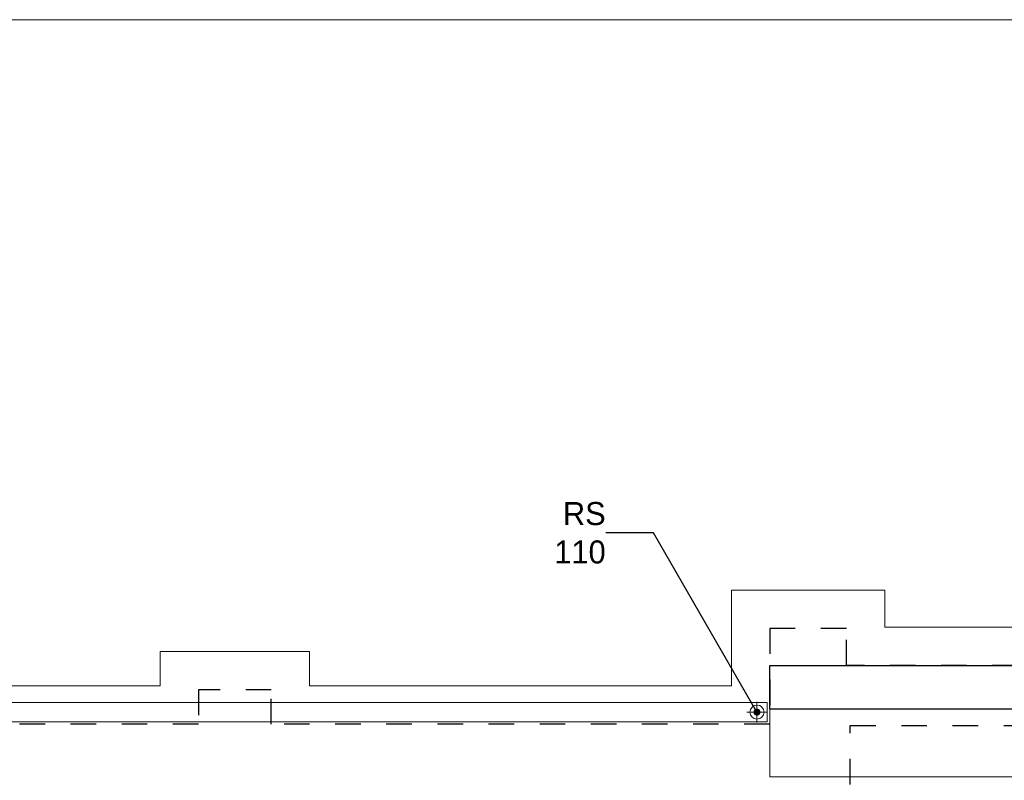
# Model space of a CAD drawing. Extents: x -251948 to -68259, y 37284 to 119967.
# Tile 17 of 41: x -121037 to -113334, y 61036 to 66984. Entities that reach past the tile are written whole.
import ezdxf

# ---------------------------------------------------------------- set-up
doc = ezdxf.new("R2010")
doc.units = 0
doc.header["$MEASUREMENT"] = 0
doc.linetypes.add('Przerywana', pattern=[400, 200, -200])
for name, color, linetype, lineweight in [('ARCH TABELA_Nr_Pióra__21', 7, 'Continuous', 13), ('INWENT ODWODNIENIE_Nr_Pióra__21', 7, 'Continuous', 13), ('INWENT ODWODNIENIE_Nr_Pióra__5', 7, 'Continuous', 13), ('INWENT OPISY_Nr_Pióra__21', 7, 'Continuous', 13), ('INWENT. OKNA_Nr_Pióra__1', 7, 'Continuous', 25), ('INWENT. OKNA_Nr_Pióra__21', 7, 'Continuous', 13), ('INWENT.ŚCIANY_Nr_Pióra__1', 7, 'Continuous', 25)]:
    doc.layers.add(name, color=color, linetype=linetype, lineweight=lineweight)
doc.styles.add('GENERATED_STYLE_3', font='txt')
doc.dimstyles.new('GENERATED_STYLE__1', dxfattribs={"dimtxt": 0.18, "dimasz": 109.44, "dimexe": 0.18, "dimexo": 0.0625, "dimgap": 0.09, "dimtad": 0, "dimtih": 1, "dimtoh": 1, "dimdec": 4, "dimzin": 0, "dimdsep": 46, "dimcen": 0.09, "dimadec": 0, "dimazin": 0, "dimtfac": 1, "dimtdec": 4, "dimtmove": 0, "dimatfit": 3, "dimldrblk": 'ARROWHEAD_11', "dimfxl": 1, "dimtolj": 1, "dimtzin": 0, "dimarcsym": 0})

# ---------------------------------------------------------------- blocks, each defined once
blk = doc.blocks.new('ARROWHEAD_11')
at = {"color": 0, "linetype": 'Continuous', "lineweight": 0}
blk.add_line((0, 0), (-1, 0), dxfattribs=at)
at = {"color": 0, "linetype": 'Continuous', "lineweight": 0, "const_width": 0.25, "flags": 128}
blk.add_lwpolyline([(-0.125, 0, 1), (0.125, 0, 1)], format="xyb", close=True, dxfattribs=at)

msp = doc.modelspace()

# ---------------------------------------------------------------- linework, layer by layer
at = {"layer": 'ARCH TABELA_Nr_Pióra__21', "linetype": 'Continuous'}
msp.add_line((-143258.74, 66983.6), (-68258.74, 66983.6), dxfattribs=at)
at = {"layer": 'INWENT ODWODNIENIE_Nr_Pióra__21', "linetype": 'Continuous'}
for p, q in [((-115268.74, 61648.6), (-115268.74, 61488.6)), ((-115188.74, 61568.6), (-115348.74, 61568.6))]:
    msp.add_line(p, q, dxfattribs=at)
msp.add_circle((-115268.74, 61568.6), 55, dxfattribs=at)
at = {"layer": 'INWENT ODWODNIENIE_Nr_Pióra__5', "linetype": 'Continuous'}
for p, q in [((-127278.74, 61643.6), (-115188.74, 61643.6)), ((-115188.74, 61493.6), (-115188.74, 61643.6)), ((-115168.74, 61593.6), (-115168.74, 61063.6)), ((-127128.74, 61493.6), (-115188.74, 61493.6)), ((-107308.74, 61063.6), (-115168.74, 61063.6))]:
    msp.add_line(p, q, dxfattribs=at)
at = {"layer": 'INWENT. OKNA_Nr_Pióra__1', "linetype": 'Continuous'}
for p, q in [((-115168.74, 61933.6), (-99448.74, 61933.6)), ((-115168.74, 61593.6), (-115168.74, 61933.6)), ((-115168.74, 61593.6), (-99448.74, 61593.6))]:
    msp.add_line(p, q, dxfattribs=at)
at = {"layer": 'INWENT. OKNA_Nr_Pióra__21', "linetype": 'Continuous'}
for p, q in [((-114268.74, 62523.6), (-115468.74, 62523.6)), ((-115468.74, 62523.6), (-115468.74, 61773.6)), ((-114268.74, 62233.6), (-114268.74, 62523.6)), ((-100328.74, 62233.6), (-114268.74, 62233.6)), ((-118768.74, 62043.6), (-119938.74, 62043.6)), ((-119938.74, 62043.6), (-119938.74, 61773.6)), ((-118768.74, 61773.6), (-118768.74, 62043.6)), ((-119938.74, 61773.6), (-126473.74, 61773.6)), ((-115468.74, 61773.6), (-118768.74, 61773.6))]:
    msp.add_line(p, q, dxfattribs=at)
at = {"layer": 'INWENT.ŚCIANY_Nr_Pióra__1', "linetype": 'Przerywana'}
for p, q in [((-114568.74, 62223.6), (-115168.74, 62223.6)), ((-115168.74, 62223.6), (-115168.74, 61473.6)), ((-114568.74, 61933.6), (-114568.74, 62223.6)), ((-100028.74, 61933.6), (-114568.74, 61933.6)), ((-119068.74, 61743.6), (-119638.74, 61743.6)), ((-119638.74, 61743.6), (-119638.74, 61473.6)), ((-119068.74, 61473.6), (-119068.74, 61743.6)), ((-119638.74, 61473.6), (-126773.74, 61473.6)), ((-115168.74, 61473.6), (-119068.74, 61473.6)), ((-114538.74, 61003.6), (-114538.74, 61463.6)), ((-114538.74, 61463.6), (-100018.74, 61463.6))]:
    msp.add_line(p, q, dxfattribs=at)

# ---------------------------------------------------------------- texts
at = {"layer": 'INWENT OPISY_Nr_Pióra__21', "linetype": 'Continuous', "insert": (-116452.43, 62970.15), "char_height": 180, "width": 692.895, "attachment_point": 6, "style": 'GENERATED_STYLE_3'}
msp.add_mtext('{RS 110}', dxfattribs=at)

# ---------------------------------------------------------------- leaders
at = {"layer": 'INWENT OPISY_Nr_Pióra__21', "linetype": 'Continuous', "annotation_type": 0, "has_hookline": 1, "hookline_direction": 1, "text_width": 394.29}
msp.add_leader([(-115268.74, 61568.6), (-116077.4, 62970.15), (-116452.34, 62970.15)], dimstyle='GENERATED_STYLE__1', dxfattribs=at)

doc.saveas('drawing.dxf')
